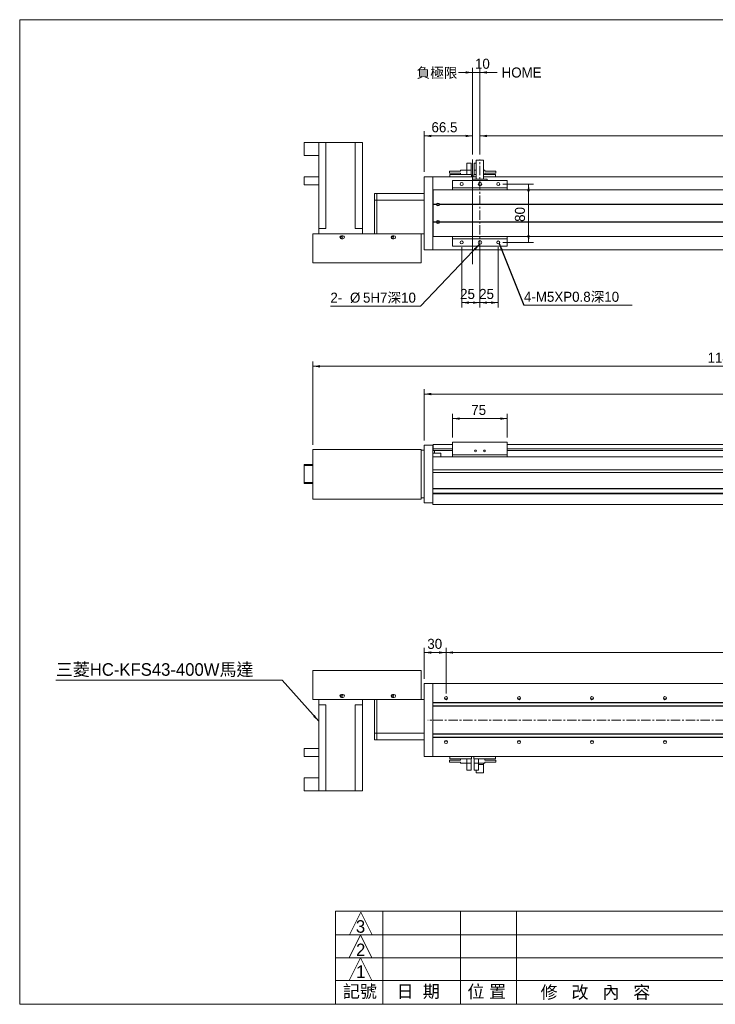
# Model space of a CAD drawing. Header units: millimetres. Extents: x 8 to 1922, y 6 to 1358.
# Tile 1 of 2: x 8 to 961, y 9 to 1358. Entities that reach past the tile are written whole.
import ezdxf

# ---------------------------------------------------------------- set-up
doc = ezdxf.new("R2010")
doc.units = ezdxf.units.MM
doc.linetypes.add('CENTERX2', pattern=[20.32, 12.7, -2.54, 2.54, -2.54])
doc.layers.add('BORDER', color=7, linetype='Continuous', lineweight=0)
doc.styles.add('SLDTEXTSTYLE0', font='swtxt.ttf', dxfattribs={"width": 0.993})
doc.styles.get("Standard").update_dxf_attribs({"font": 'swtxt.ttf'})
doc.dimstyles.new('SLDDIMSTYLE0', dxfattribs={"dimtxt": 13.448722, "dimasz": 9.75, "dimexe": 0, "dimexo": 0.0625, "dimgap": 3.362181, "dimtad": 1, "dimtoh": 1, "dimdec": 3, "dimzin": 12, "dimdsep": 46, "dimtxsty": 'SLDTEXTSTYLE0', "dimsah": 1, "dimcen": 0.09, "dimadec": 0, "dimazin": 0, "dimtfac": 1, "dimtdec": 3, "dimtofl": 0, "dimtmove": 0, "dimatfit": 3, "dimfxl": 0, "dimtolj": 1, "dimtzin": 12, "dimarcsym": 0})
doc.dimstyles.new('SLDDIMSTYLE1', dxfattribs={"dimtxt": 9.75, "dimasz": 9.75, "dimexe": 0, "dimexo": 0.0625, "dimgap": 2.4375, "dimtad": 0, "dimtih": 1, "dimtoh": 1, "dimdec": 0, "dimzin": 0, "dimdsep": 46, "dimtxsty": 'Standard', "dimsah": 1, "dimcen": 0.09, "dimadec": 0, "dimazin": 0, "dimtfac": 1, "dimtdec": 0, "dimtofl": 0, "dimtmove": 0, "dimatfit": 3, "dimfxl": 0, "dimtolj": 1, "dimtzin": 0, "dimarcsym": 0})

# ---------------------------------------------------------------- blocks, each defined once
blk = doc.blocks.new('*D2')
at = {"layer": 'BORDER'}
for p, q in [((601, 785.6), (601, 817.9)), ((601, 811.4), (676, 811.4)), ((676, 785.6), (676, 817.9))]:
    blk.add_line(p, q, dxfattribs=at)
for points in [[(601, 811.4), (610.8, 809.8), (610.8, 813)], [(676, 811.4), (666.3, 813), (666.3, 809.8)]]:
    blk.add_solid(points, dxfattribs=at)
at = {"layer": 'BORDER', "insert": (626.6, 830.2), "char_height": 13.76, "attachment_point": 1, "style": 'SLDTEXTSTYLE0'}
blk.add_mtext('75', dxfattribs=at)
blk = doc.blocks.new('*D3')
at = {"layer": 'BORDER'}
for p, q in [((562, 781.6), (562, 851.6)), ((1554, 782.6), (1554, 851.6)), ((562, 845.1), (1554, 845.1))]:
    blk.add_line(p, q, dxfattribs=at)
for points in [[(562, 845.1), (571.8, 843.4), (571.8, 846.7)], [(1554, 845.1), (1544.3, 846.7), (1544.3, 843.4)]]:
    blk.add_solid(points, dxfattribs=at)
at = {"layer": 'BORDER', "insert": (1034, 863.8), "char_height": 13.76, "attachment_point": 1, "style": 'SLDTEXTSTYLE0'}
blk.add_mtext('992', dxfattribs=at)
blk = doc.blocks.new('*D4')
at = {"layer": 'BORDER'}
for p, q in [((409.5, 775.7), (409.5, 889.6)), ((409.5, 883.1), (1554, 883.1)), ((1554, 782.6), (1554, 889.6))]:
    blk.add_line(p, q, dxfattribs=at)
for points in [[(409.5, 883.1), (419.3, 881.4), (419.3, 884.7)], [(1554, 883.1), (1544.3, 884.7), (1544.3, 881.4)]]:
    blk.add_solid(points, dxfattribs=at)
at = {"layer": 'BORDER', "insert": (950.4, 901.8), "char_height": 13.76, "attachment_point": 1, "style": 'SLDTEXTSTYLE0'}
blk.add_mtext('1144.5', dxfattribs=at)
blk = doc.blocks.new('*D5')
at = {"layer": 'BORDER'}
for p, q in [((628.5, 1285.7), (609, 1285.7)), ((628.5, 1173.1), (628.5, 1292.2)), ((628.5, 1285.7), (638.5, 1285.7)), ((638.5, 1173.1), (638.5, 1292.2)), ((638.5, 1285.7), (662.2, 1285.7))]:
    blk.add_line(p, q, dxfattribs=at)
for points in [[(628.5, 1285.7), (618.8, 1287.3), (618.8, 1284.1)], [(638.5, 1285.7), (648.3, 1284.1), (648.3, 1287.3)]]:
    blk.add_solid(points, dxfattribs=at)
at = {"layer": 'BORDER', "insert": (631.7, 1304.5), "char_height": 13.76, "attachment_point": 1, "style": 'SLDTEXTSTYLE0'}
blk.add_mtext('10', dxfattribs=at)
blk = doc.blocks.new('*D6')
at = {"layer": 'BORDER'}
for p, q in [((562, 1149.3), (562, 1205.2)), ((628.5, 1173.1), (628.5, 1205.2)), ((628.5, 1198.7), (562, 1198.7))]:
    blk.add_line(p, q, dxfattribs=at)
for points in [[(562, 1198.7), (571.8, 1197.1), (571.8, 1200.3)], [(628.5, 1198.7), (618.8, 1200.3), (618.8, 1197.1)]]:
    blk.add_solid(points, dxfattribs=at)
at = {"layer": 'BORDER', "insert": (572.1, 1217.5), "char_height": 13.76, "attachment_point": 1, "style": 'SLDTEXTSTYLE0'}
blk.add_mtext('66.5', dxfattribs=at)
blk = doc.blocks.new('*D7')
at = {"layer": 'BORDER'}
for p, q in [((638.5, 1173.1), (638.5, 1205.2)), ((1438.5, 1173.1), (1438.5, 1205.2)), ((638.5, 1198.7), (1438.5, 1198.7))]:
    blk.add_line(p, q, dxfattribs=at)
for points in [[(638.5, 1198.7), (648.3, 1197.1), (648.3, 1200.3)], [(1438.5, 1198.7), (1428.8, 1200.3), (1428.8, 1197.1)]]:
    blk.add_solid(points, dxfattribs=at)
at = {"layer": 'BORDER', "char_height": 13.76, "attachment_point": 1, "style": 'SLDTEXTSTYLE0'}
for s, insert in [('行程=', (1019.7, 1217.5)), ('800', (1069.8, 1217.5))]:
    blk.add_mtext(s, dxfattribs=dict(at, insert=insert))
blk = doc.blocks.new('*D8')
at = {"layer": 'BORDER'}
for p, q in [((613.5, 1046.3), (613.5, 963.8)), ((638.5, 1016.4), (638.5, 963.8)), ((613.5, 970.3), (638.5, 970.3))]:
    blk.add_line(p, q, dxfattribs=at)
for points in [[(613.5, 970.3), (623.3, 968.7), (623.3, 971.9)], [(638.5, 970.3), (628.8, 971.9), (628.8, 968.7)]]:
    blk.add_solid(points, dxfattribs=at)
at = {"layer": 'BORDER', "insert": (611.3, 989.1), "char_height": 13.76, "attachment_point": 1, "style": 'SLDTEXTSTYLE0'}
blk.add_mtext('25', dxfattribs=at)
blk = doc.blocks.new('*D10')
at = {"layer": 'BORDER'}
for p, q in [((638.5, 1046.3), (638.5, 963.8)), ((663.5, 1046.3), (663.5, 963.8)), ((663.5, 970.3), (638.5, 970.3))]:
    blk.add_line(p, q, dxfattribs=at)
for points in [[(638.5, 970.3), (648.3, 968.7), (648.3, 971.9)], [(663.5, 970.3), (653.8, 971.9), (653.8, 968.7)]]:
    blk.add_solid(points, dxfattribs=at)
at = {"layer": 'BORDER', "insert": (637.4, 989.1), "char_height": 13.76, "attachment_point": 1, "style": 'SLDTEXTSTYLE0'}
blk.add_mtext('25', dxfattribs=at)
blk = doc.blocks.new('*D11')
at = {"layer": 'BORDER'}
for p, q in [((670, 1132.8), (711.7, 1132.8)), ((705.2, 1132.8), (705.2, 1052.8)), ((670, 1052.8), (711.7, 1052.8))]:
    blk.add_line(p, q, dxfattribs=at)
for points in [[(705.2, 1132.8), (703.5, 1123), (706.8, 1123)], [(705.2, 1052.8), (706.8, 1062.5), (703.5, 1062.5)]]:
    blk.add_solid(points, dxfattribs=at)
at = {"layer": 'BORDER', "insert": (686.4, 1081), "char_height": 13.76, "attachment_point": 1, "rotation": 90, "style": 'SLDTEXTSTYLE0'}
blk.add_mtext('80', dxfattribs=at)
blk = doc.blocks.new('SW_NOTE_2')
at = {"layer": 'BORDER', "color": 0}
for p, q in [((0, 0), (148.4, 0)), ((148.4, 0), (0, 0)), ((0, 0), (148.4, 0)), ((148.4, 0), (0, 0)), ((0, 0), (148.4, 0)), ((148.4, 0), (0, 0))]:
    blk.add_line(p, q, dxfattribs=at)
at = {"layer": 'BORDER', "color": 0, "insert": (0, 18.6, 102.6), "char_height": 13.758, "attachment_point": 1, "style": 'SLDTEXTSTYLE0'}
blk.add_mtext('4-M5XP0.8深10', dxfattribs=at)
blk = doc.blocks.new('SW_NOTE_3')
at = {"layer": 'BORDER', "color": 0}
for p, q in [((-123.6, 0), (0, 0)), ((0, 0), (-123.6, 0)), ((-123.6, 0), (0, 0)), ((0, 0), (-123.6, 0)), ((-123.6, 0), (0, 0)), ((0, 0), (-123.6, 0))]:
    blk.add_line(p, q, dxfattribs=at)
at = {"layer": 'BORDER', "color": 0, "char_height": 13.76, "attachment_point": 1, "style": 'SLDTEXTSTYLE0'}
for s, insert in [('2-', (-123.6, 18.6, 102.6)), ('%%c', (-96.7, 18.6, 102.6)), ('5H7深10', (-78.9, 18.6, 102.6))]:
    blk.add_mtext(s, dxfattribs=dict(at, insert=insert))
blk = doc.blocks.new('*D15')
at = {"layer": 'BORDER'}
for p, q in [((562, 454.9), (562, 497.4)), ((562, 490.9), (592, 490.9)), ((592, 434.9), (592, 497.4))]:
    blk.add_line(p, q, dxfattribs=at)
for points in [[(562, 490.9), (571.8, 489.3), (571.8, 492.5)], [(592, 490.9), (582.3, 492.5), (582.3, 489.3)]]:
    blk.add_solid(points, dxfattribs=at)
at = {"layer": 'BORDER', "insert": (566.4, 509.7), "char_height": 13.76, "attachment_point": 1, "style": 'SLDTEXTSTYLE0'}
blk.add_mtext('30', dxfattribs=at)
blk = doc.blocks.new('*D18')
at = {"layer": 'BORDER'}
for p, q in [((592, 434.9), (592, 497.4)), ((1492, 490.9), (592, 490.9)), ((1492, 434.9), (1492, 497.4))]:
    blk.add_line(p, q, dxfattribs=at)
for points in [[(592, 490.9), (601.8, 489.3), (601.8, 492.5)], [(1492, 490.9), (1482.3, 492.5), (1482.3, 489.3)]]:
    blk.add_solid(points, dxfattribs=at)
at = {"layer": 'BORDER', "char_height": 13.76, "attachment_point": 1, "style": 'SLDTEXTSTYLE0'}
for s, insert in [('100X9=', (988.2, 509.7)), ('900', (1060, 509.7))]:
    blk.add_mtext(s, dxfattribs=dict(at, insert=insert))
blk = doc.blocks.new('SW_NOTE_5')
at = {"layer": 'BORDER', "color": 0}
for p, q in [((-310.3, 0), (0, 0)), ((0, 0), (-310.3, 0)), ((-310.3, 0), (0, 0)), ((0, 0), (-310.3, 0)), ((-310.3, 0), (0, 0)), ((0, 0), (-310.3, 0))]:
    blk.add_line(p, q, dxfattribs=at)
at = {"layer": 'BORDER', "color": 0, "insert": (-310.3, 23.3, -39.1), "char_height": 17.198, "attachment_point": 1, "style": 'SLDTEXTSTYLE0'}
blk.add_mtext('三菱HC-KFS43-400W馬達', dxfattribs=at)

msp = doc.modelspace()

# ---------------------------------------------------------------- linework, layer by layer
at = {"color": 7, "linetype": 'Continuous', "lineweight": 15}
for p, q in [((397.5326, 1171.797), (397.5326, 1189.797)), ((397.5326, 1189.797), (417.5326, 1189.797)), ((417.5326, 1071.797), (417.5326, 1189.797)), ((417.5326, 1189.797), (422.5326, 1189.797)), ((422.5326, 1189.797), (427.5326, 1189.797)), ((427.5326, 1071.797), (427.5326, 1189.797)), ((467.5326, 1189.797), (427.5326, 1189.797)), ((467.5326, 1071.797), (467.5326, 1189.797)), ((472.5326, 1189.797), (467.5326, 1189.797)), ((477.5326, 1189.797), (472.5326, 1189.797)), ((477.5326, 1071.797), (477.5326, 1189.797)), ((397.5326, 1171.797), (417.5326, 1171.797)), ((620.4076, 1151.997), (620.4076, 1161.297)), ((620.4076, 1161.297), (626.6576, 1161.297)), ((626.6576, 1161.297), (626.6576, 1151.997)), ((633.5326, 1161.297), (630.4076, 1161.297)), ((630.4076, 1151.997), (630.4076, 1161.297)), ((633.5326, 1165.297), (643.5326, 1165.297)), ((633.5326, 1165.297), (633.5326, 1139.297)), ((643.5326, 1165.297), (643.5326, 1139.297)), ((596.6576, 1147.5425), (596.6576, 1150.3856)), ((596.6576, 1150.3856), (611.6576, 1150.3856)), ((596.6576, 1147.5425), (611.6576, 1147.5425)), ((611.6576, 1150.3856), (611.6576, 1151.997)), ((620.4076, 1151.997), (611.6576, 1151.997)), ((611.6576, 1145.797), (611.6576, 1147.5425)), ((620.4076, 1145.797), (620.4076, 1151.997)), ((620.4076, 1151.997), (626.6576, 1151.997)), ((626.6576, 1145.797), (626.6576, 1151.997)), ((633.5326, 1151.997), (630.4076, 1151.997)), ((630.4076, 1151.997), (630.4076, 1145.797)), ((643.5326, 1151.997), (645.4076, 1151.997)), ((645.4076, 1150.3856), (645.4076, 1151.997)), ((660.4076, 1150.3856), (645.4076, 1150.3856)), ((660.4076, 1147.5425), (645.4076, 1147.5425)), ((645.4076, 1145.797), (645.4076, 1147.5425)), ((660.4076, 1150.3856), (660.4076, 1147.5425)), ((397.5326, 1131.797), (397.5326, 1142.797)), ((397.5326, 1142.797), (417.5326, 1142.797)), ((562.0326, 1142.797), (574.0326, 1142.797)), ((562.0326, 1137.797), (562.0326, 1142.797)), ((562.0326, 1047.797), (562.0326, 1137.797)), ((574.0326, 1142.797), (574.0326, 1137.797)), ((633.5326, 1142.797), (574.0326, 1142.797)), ((574.0326, 1047.797), (574.0326, 1137.797)), ((597.0326, 1142.797), (597.0326, 1145.797)), ((597.0326, 1145.797), (599.0326, 1145.797)), ((599.0326, 1145.797), (625.0326, 1145.797)), ((676.0326, 1137.797), (601.0326, 1137.797)), ((601.0326, 1137.797), (601.0326, 1127.797)), ((625.0326, 1145.797), (627.0326, 1145.797)), ((627.0326, 1145.797), (627.0326, 1142.797)), ((628.5326, 1137.797), (628.5326, 1139.297)), ((628.5326, 1139.297), (629.0326, 1139.297)), ((648.0326, 1139.297), (629.0326, 1139.297)), ((630.0326, 1142.797), (630.0326, 1145.797)), ((630.0326, 1145.797), (632.0326, 1145.797)), ((633.5326, 1145.797), (632.0326, 1145.797)), ((658.0326, 1145.797), (643.5326, 1145.797)), ((1539.0326, 1142.797), (643.5326, 1142.797)), ((648.0326, 1139.297), (648.5326, 1139.297)), ((648.5326, 1139.297), (648.5326, 1137.797)), ((658.0326, 1145.797), (660.0326, 1145.797)), ((660.0326, 1145.797), (660.0326, 1142.797)), ((676.0326, 1127.797), (676.0326, 1137.797)), ((397.5326, 1131.797), (417.5326, 1131.797)), ((494.0326, 1110.797), (494.0326, 1119.797)), ((494.0326, 1119.797), (497.0326, 1119.797)), ((497.0326, 1119.797), (562.0326, 1119.797)), ((497.0326, 1119.797), (497.0326, 1110.797)), ((574.2826, 1123.797), (574.0326, 1123.797)), ((574.2826, 1122.797), (574.0326, 1122.797)), ((574.0326, 1121.797), (574.2826, 1121.797)), ((574.2826, 1120.797), (574.0326, 1120.797)), ((574.2826, 1124.797), (1552.7826, 1124.797)), ((574.2826, 1124.628), (574.2826, 1124.797)), ((574.2826, 1124.628), (574.2826, 1115.165)), ((601.0326, 1127.797), (676.0326, 1127.797)), ((601.0326, 1127.797), (601.0326, 1124.797)), ((676.0326, 1124.797), (676.0326, 1127.797)), ((497.0326, 1110.797), (494.0326, 1110.797)), ((494.0326, 1064.797), (494.0326, 1110.797)), ((494.0326, 1110.797), (497.0326, 1110.797)), ((497.0326, 1110.797), (562.0326, 1110.797)), ((497.0326, 1110.797), (497.0326, 1064.797)), ((497.0326, 1110.797), (562.0326, 1110.797)), ((574.0326, 1108.797), (574.2826, 1108.797)), ((574.0326, 1108.297), (574.2826, 1108.297)), ((574.2826, 1112.5182), (574.2826, 1115.165)), ((574.2826, 1112.5182), (574.2826, 1105.047)), ((574.2826, 1105.047), (579.0483, 1105.047)), ((574.2826, 1104.797), (574.2826, 1105.047)), ((574.2826, 1104.797), (579.0326, 1104.797)), ((574.2826, 1104.547), (574.2826, 1104.797)), ((574.2826, 1104.547), (579.0483, 1104.547)), ((574.2826, 1104.547), (574.2826, 1081.047)), ((583.0169, 1105.047), (1544.0483, 1105.047)), ((583.0169, 1104.547), (1544.0483, 1104.547)), ((583.0326, 1104.797), (1544.0326, 1104.797)), ((574.2826, 1081.047), (579.0483, 1081.047)), ((574.2826, 1080.797), (574.2826, 1081.047)), ((574.2826, 1080.797), (579.0326, 1080.797)), ((574.2826, 1080.547), (574.2826, 1080.797)), ((574.2826, 1080.547), (579.0483, 1080.547)), ((574.2826, 1080.547), (574.2826, 1073.0757)), ((583.0169, 1081.047), (1544.0483, 1081.047)), ((583.0169, 1080.547), (1544.0483, 1080.547)), ((583.0326, 1080.797), (1544.0326, 1080.797)), ((417.5326, 1064.797), (417.5326, 1071.797)), ((417.5326, 1071.797), (422.5326, 1071.797)), ((422.5326, 1071.797), (427.5326, 1071.797)), ((472.5326, 1071.797), (467.5326, 1071.797)), ((472.5326, 1071.797), (477.5326, 1071.797)), ((477.5326, 1071.797), (477.5326, 1064.797)), ((574.2826, 1077.297), (574.0326, 1077.297)), ((574.2826, 1076.797), (574.0326, 1076.797)), ((574.2826, 1070.429), (574.2826, 1073.0757)), ((574.2826, 1070.429), (574.2826, 1060.966)), ((409.5326, 1024.797), (409.5326, 1064.797)), ((557.9326, 1064.797), (409.5326, 1064.797)), ((448.7326, 1061.797), (450.7326, 1061.797)), ((450.7326, 1057.797), (448.7326, 1057.797)), ((518.7326, 1061.797), (520.7326, 1061.797)), ((520.7326, 1057.797), (518.7326, 1057.797)), ((557.9326, 1024.797), (557.9326, 1064.797)), ((562.0326, 1064.797), (557.9326, 1064.797)), ((574.0326, 1064.797), (574.2826, 1064.797)), ((574.2826, 1063.797), (574.0326, 1063.797)), ((574.2826, 1062.797), (574.0326, 1062.797)), ((574.2826, 1061.797), (574.0326, 1061.797)), ((574.2826, 1060.797), (574.2826, 1060.966)), ((1552.7826, 1060.797), (574.2826, 1060.797)), ((601.0326, 1060.797), (601.0326, 1057.797)), ((676.0326, 1057.797), (601.0326, 1057.797)), ((601.0326, 1057.797), (601.0326, 1047.797)), ((676.0326, 1057.797), (676.0326, 1060.797)), ((676.0326, 1047.797), (676.0326, 1057.797)), ((562.0326, 1042.797), (562.0326, 1047.797)), ((574.0326, 1042.797), (562.0326, 1042.797)), ((574.0326, 1047.797), (574.0326, 1042.797)), ((1539.0326, 1042.797), (574.0326, 1042.797)), ((601.0326, 1047.797), (676.0326, 1047.797)), ((557.9326, 1024.797), (409.5326, 1024.797)), ((409.5326, 769.1658), (409.5326, 701.1658)), ((557.9326, 769.1658), (409.5326, 769.1658)), ((557.9326, 701.1658), (557.9326, 769.1658)), ((562.0326, 775.0658), (574.0326, 775.0658)), ((562.0326, 770.0658), (562.0326, 775.0658)), ((562.0326, 701.0658), (562.0326, 770.0658)), ((574.0326, 775.0658), (574.0326, 770.0658)), ((574.0326, 701.0658), (574.0326, 770.0658)), ((574.2826, 775.7158), (601.0326, 775.7158)), ((574.2826, 775.3591), (574.2826, 775.7158)), ((574.2826, 775.3591), (574.2826, 771.7981)), ((574.2826, 771.5283), (574.2826, 771.7981)), ((574.2826, 771.5283), (574.2826, 770.2158)), ((601.0326, 770.2158), (574.2826, 770.2158)), ((574.2826, 768.0658), (574.2826, 770.2158)), ((601.0326, 779.0658), (676.0326, 779.0658)), ((601.0326, 779.0658), (601.0326, 761.5658)), ((676.0326, 761.5658), (676.0326, 779.0658)), ((676.0326, 775.7158), (1552.7826, 775.7158)), ((1552.7826, 770.2158), (676.0326, 770.2158)), ((562.0326, 768.0658), (557.9326, 768.0658)), ((585.0326, 764.0658), (574.0326, 764.0658)), ((1539.0326, 759.0658), (574.0326, 759.0658)), ((574.2826, 767.5658), (574.2826, 768.0658)), ((601.0326, 767.5658), (574.2826, 767.5658)), ((576.0326, 764.0658), (576.0326, 767.5658)), ((585.0326, 764.0658), (585.0326, 759.0658)), ((601.0326, 761.5658), (676.0326, 761.5658)), ((601.0326, 761.5658), (601.0326, 759.0658)), ((1552.7826, 767.5658), (676.0326, 767.5658)), ((676.0326, 761.5658), (676.0326, 759.0658)), ((397.5326, 747.0658), (397.5326, 748.5658)), ((397.5326, 748.5658), (409.5326, 748.5658)), ((397.5326, 724.0658), (397.5326, 747.0658)), ((397.5326, 747.0658), (409.5326, 747.0658)), ((574.0326, 754.0658), (574.0326, 741.0658)), ((1528.5959, 741.0658), (574.0326, 741.0658)), ((574.0326, 737.5658), (574.0326, 715.5658)), ((1528.5959, 737.5658), (574.0326, 737.5658)), ((397.5326, 724.0658), (409.5326, 724.0658)), ((397.5326, 722.5658), (397.5326, 724.0658)), ((397.5326, 722.5658), (409.5326, 722.5658)), ((1539.0326, 715.5658), (574.0326, 715.5658)), ((1539.0326, 715.0658), (574.0326, 715.0658)), ((557.9326, 703.0658), (562.0326, 703.0658)), ((1539.0326, 709.0658), (574.0326, 709.0658)), ((1539.0326, 708.5658), (574.0326, 708.5658)), ((574.0326, 708.5658), (574.0326, 698.5658)), ((409.5326, 701.1658), (557.9326, 701.1658)), ((562.0326, 696.0658), (562.0326, 701.0658)), ((574.0326, 696.0658), (562.0326, 696.0658)), ((574.0326, 698.5658), (574.0326, 693.5658)), ((1539.0326, 693.5658), (574.0326, 693.5658)), ((409.5326, 466.3753), (409.5326, 426.3753)), ((409.5326, 466.3753), (557.9326, 466.3753)), ((557.9326, 466.3753), (557.9326, 426.3753)), ((562.0326, 448.3753), (574.0326, 448.3753)), ((562.0326, 443.3753), (562.0326, 448.3753)), ((1539.0326, 448.3753), (574.0326, 448.3753)), ((574.0326, 448.3753), (574.0326, 443.3753)), ((450.7326, 433.3753), (448.7326, 433.3753)), ((520.7326, 433.3753), (518.7326, 433.3753)), ((562.0326, 353.3753), (562.0326, 443.3753)), ((574.0326, 422.4753), (574.0326, 443.3753)), ((409.5326, 426.3753), (557.9326, 426.3753)), ((417.5326, 419.3753), (417.5326, 426.3753)), ((422.5326, 419.3753), (417.5326, 419.3753)), ((417.5326, 419.3753), (417.5326, 301.3753)), ((422.5326, 419.3753), (427.5326, 419.3753)), ((427.5326, 419.3753), (427.5326, 301.3753)), ((448.7326, 429.3753), (450.7326, 429.3753)), ((472.5326, 419.3753), (467.5326, 419.3753)), ((467.5326, 419.3753), (467.5326, 301.3753)), ((477.5326, 419.3753), (472.5326, 419.3753)), ((477.5326, 426.3753), (477.5326, 419.3753)), ((477.5326, 419.3753), (477.5326, 301.3753)), ((494.0326, 380.3753), (494.0326, 426.3753)), ((497.0326, 426.3753), (497.0326, 380.3753)), ((518.7326, 429.3753), (520.7326, 429.3753)), ((557.9326, 426.3753), (562.0326, 426.3753)), ((1539.0326, 422.4753), (574.0326, 422.4753)), ((574.0326, 422.4753), (574.0326, 421.8753)), ((1539.0326, 421.8753), (574.0326, 421.8753)), ((574.0326, 421.8753), (574.0326, 417.8753)), ((590.186, 427.3753), (593.8792, 427.3753)), ((690.186, 427.3753), (693.8792, 427.3753)), ((790.186, 427.3753), (793.8792, 427.3753)), ((890.186, 427.3753), (893.8792, 427.3753)), ((1539.0326, 417.8753), (574.0326, 417.8753)), ((574.0326, 417.8753), (574.0326, 417.2753)), ((574.0326, 417.2753), (1539.0326, 417.2753)), ((574.0326, 379.4753), (574.0326, 417.2753)), ((494.0326, 371.3753), (494.0326, 380.3753)), ((494.0326, 380.3753), (497.0326, 380.3753)), ((497.0326, 380.3753), (494.0326, 380.3753)), ((497.0326, 380.3753), (497.0326, 371.3753)), ((562.0326, 380.3753), (497.0326, 380.3753)), ((562.0326, 380.3753), (497.0326, 380.3753)), ((1539.0326, 379.4753), (574.0326, 379.4753)), ((574.0326, 379.4753), (574.0326, 378.8753)), ((1539.0326, 378.8753), (574.0326, 378.8753)), ((574.0326, 378.8753), (574.0326, 374.8753)), ((497.0326, 371.3753), (494.0326, 371.3753)), ((562.0326, 371.3753), (497.0326, 371.3753)), ((1539.0326, 374.8753), (574.0326, 374.8753)), ((574.0326, 374.8753), (574.0326, 374.2753)), ((574.0326, 374.2753), (1539.0326, 374.2753)), ((574.0326, 353.3753), (574.0326, 374.2753)), ((593.8792, 369.3753), (590.186, 369.3753)), ((693.8792, 369.3753), (690.186, 369.3753)), ((793.8792, 369.3753), (790.186, 369.3753)), ((893.8792, 369.3753), (890.186, 369.3753)), ((397.5326, 348.3753), (397.5326, 359.3753)), ((397.5326, 359.3753), (417.5326, 359.3753)), ((562.0326, 348.3753), (562.0326, 353.3753)), ((574.0326, 353.3753), (574.0326, 348.3753)), ((397.5326, 348.3753), (417.5326, 348.3753)), ((574.0326, 348.3753), (562.0326, 348.3753)), ((1539.0326, 348.3753), (574.0326, 348.3753)), ((596.6576, 340.7867), (596.6576, 343.6298)), ((596.6576, 343.6298), (611.6576, 343.6298)), ((596.6576, 340.7867), (611.6576, 340.7867)), ((597.0326, 345.3753), (597.0326, 348.3753)), ((599.0326, 345.3753), (597.0326, 345.3753)), ((599.0326, 345.3753), (625.0326, 345.3753)), ((611.6576, 345.3753), (611.6576, 343.6298)), ((611.6576, 340.7867), (611.6576, 339.1753)), ((620.4076, 339.1753), (611.6576, 339.1753)), ((620.4076, 345.3753), (620.4076, 339.1753)), ((620.4076, 339.1753), (626.6576, 339.1753)), ((620.4076, 329.8753), (620.4076, 339.1753)), ((626.5939, 345.3753), (625.0326, 345.3753)), ((626.5939, 345.3753), (626.6576, 345.3753)), ((627.0326, 345.3753), (626.6576, 345.3753)), ((626.6576, 339.1753), (626.6576, 345.3753)), ((626.6576, 339.1753), (626.6576, 329.8753)), ((627.0326, 348.3753), (627.0326, 345.3753)), ((630.0326, 345.3753), (630.0326, 348.3753)), ((630.4076, 345.3753), (630.0326, 345.3753)), ((630.4714, 345.3753), (630.4076, 345.3753)), ((630.4076, 345.3753), (630.4076, 339.1753)), ((636.6576, 339.1753), (630.4076, 339.1753)), ((630.4076, 329.8753), (630.4076, 339.1753)), ((632.0326, 345.3753), (630.4714, 345.3753)), ((658.0326, 345.3753), (632.0326, 345.3753)), ((636.6576, 345.3753), (636.6576, 339.1753)), ((636.6576, 339.1753), (645.4076, 339.1753)), ((636.6576, 339.1753), (636.6576, 329.8753)), ((636.6576, 337.3753), (643.0326, 337.3753)), ((643.5326, 336.8753), (643.5326, 339.1753)), ((645.4076, 345.3753), (645.4076, 343.6298)), ((660.4076, 343.6298), (645.4076, 343.6298)), ((660.4076, 340.7867), (645.4076, 340.7867)), ((645.4076, 340.7867), (645.4076, 339.1753)), ((660.0326, 345.3753), (658.0326, 345.3753)), ((660.0326, 348.3753), (660.0326, 345.3753)), ((660.4076, 343.6298), (660.4076, 340.7867)), ((620.4076, 329.8753), (626.6576, 329.8753)), ((636.6576, 329.8753), (630.4076, 329.8753)), ((633.5326, 329.8753), (633.5326, 325.8753)), ((633.5326, 325.8753), (643.5326, 325.8753)), ((643.5326, 325.8753), (643.5326, 336.8753)), ((397.5326, 319.3753), (417.5326, 319.3753)), ((397.5326, 301.3753), (397.5326, 319.3753)), ((397.5326, 301.3753), (417.5326, 301.3753)), ((417.5326, 301.3753), (422.5326, 301.3753)), ((422.5326, 301.3753), (427.5326, 301.3753)), ((427.5326, 301.3753), (467.5326, 301.3753)), ((472.5326, 301.3753), (467.5326, 301.3753)), ((477.5326, 301.3753), (472.5326, 301.3753))]:
    msp.add_line(p, q, dxfattribs=at)
for centre, radius in [((613.5326, 1132.797), 2.1), ((638.5326, 1132.797), 2.5), ((663.5326, 1132.797), 2.1), ((581.0326, 1104.797), 1.3), ((581.0326, 1080.797), 1.3), ((449.0326, 1059.797), 1.3), ((519.0326, 1059.797), 1.3), ((613.5326, 1052.797), 2.1), ((638.5326, 1052.797), 2.5), ((663.5326, 1052.797), 2.1), ((632.5326, 767.0658), 1.3), ((644.5326, 767.0658), 1.3), ((449.0326, 431.3753), 1.3), ((519.0326, 431.3753), 1.3), ((592.0326, 428.3753), 2.1), ((692.0326, 428.3753), 2.1), ((792.0326, 428.3753), 2.1), ((892.0326, 428.3753), 2.1), ((592.0326, 368.3753), 2.1), ((692.0326, 368.3753), 2.1), ((792.0326, 368.3753), 2.1), ((892.0326, 368.3753), 2.1)]:
    msp.add_circle(centre, radius, dxfattribs=at)
for centre, radius, start, end in [((581.0326, 1104.797), 2, 7.1807558, 172.8192442), ((581.0326, 1104.797), 2, 172.8192442, 180), ((581.0326, 1104.797), 2, 180, 187.1807558), ((581.0326, 1104.797), 2, 187.1807558, 352.8192442), ((581.0326, 1104.797), 2, 0, 7.1807558), ((581.0326, 1104.797), 2, 352.8192442, 0), ((581.0326, 1080.797), 2, 172.8192442, 180), ((581.0326, 1080.797), 2, 180, 187.1807558), ((581.0326, 1080.797), 2, 7.1807558, 172.8192442), ((581.0326, 1080.797), 2, 187.1807558, 352.8192442), ((581.0326, 1080.797), 2, 0, 7.1807558), ((581.0326, 1080.797), 2, 352.8192442, 0), ((448.7326, 1059.797), 2, 90, 270), ((450.7326, 1059.797), 2, 270, 90), ((518.7326, 1059.797), 2, 90, 270), ((520.7326, 1059.797), 2, 270, 90), ((577.0326, 770.5658), 3, 156.4435357, 180), ((448.7326, 431.3753), 2, 90, 270), ((450.7326, 431.3753), 2, 270, 90), ((518.7326, 431.3753), 2, 90, 270), ((520.7326, 431.3753), 2, 270, 90), ((643.0326, 336.8753), 0.5, 0, 90)]:
    msp.add_arc(centre, radius, start, end, dxfattribs=at)
at = {"layer": 'BORDER', "color": 7}
for p, q in [((1922.4425, 1357.973), (7.8633, 1357.973)), ((7.8633, 1357.973), (7.8633, 8.9477)), ((440.6554, 136.4959), (1142.6554, 136.4959)), ((475.1976, 135.27), (459.5606, 103.9959)), ((490.8347, 103.9959), (475.1976, 135.27)), ((440.6554, 103.9959), (1142.6554, 103.9959)), ((474.8766, 103.9959), (459.2396, 72.7218)), ((459.5606, 103.9959), (490.8347, 103.9959)), ((490.5137, 72.7218), (474.8766, 103.9959)), ((440.6554, 72.7218), (1142.6554, 72.7218)), ((474.8766, 72.7218), (459.2396, 41.4477)), ((459.2396, 72.7218), (490.5137, 72.7218)), ((490.5137, 41.4477), (474.8766, 72.7218)), ((440.6554, 41.4477), (1142.6554, 41.4477)), ((459.2396, 41.4477), (490.5137, 41.4477)), ((7.8633, 8.9477), (1922.4425, 8.9477))]:
    msp.add_line(p, q, dxfattribs=at)
at = {"layer": 'BORDER'}
for p, q in [((628.5326, 1022.9063), (628.5326, 1166.6318)), ((440.6554, 136.4959), (440.6554, 8.9477)), ((505.6554, 136.4959), (505.6554, 8.9477)), ((612.0267, 136.4959), (612.0267, 8.9477)), ((688.7672, 136.4959), (688.7672, 8.9477))]:
    msp.add_line(p, q, dxfattribs=at)
at = {"layer": 'BORDER', "linetype": 'CENTERX2'}
msp.add_line((638.5326, 1022.9063), (638.5326, 1166.6318), dxfattribs=at)
at = {"layer": 'BORDER', "linetype": 'CENTERX2', "lineweight": 0}
msp.add_line((1542.836, 398.3753), (567.2211, 398.3753), dxfattribs=at)

# ---------------------------------------------------------------- block references
at = {"layer": 'BORDER'}
for name, p in [('SW_NOTE_3', (557.1771, 965.4416)), ('SW_NOTE_2', (698.8584, 966.6243)), ('SW_NOTE_5', (367.6576, 452.9842))]:
    msp.add_blockref(name, p, dxfattribs=at)

# ---------------------------------------------------------------- texts
at = {"layer": 'BORDER', "attachment_point": 1, "style": 'SLDTEXTSTYLE0'}
for s, insert, char_height in [('負極限', (551.7203, 1292.1372), 13.75833), ('HOME', (668.2119, 1292.5163), 13.75833), ('3', (468.5255, 124.1883), 17.1979), ('2', (468.7336, 92.1321), 17.1979), ('1', (468.9751, 62.3159), 17.1979), ('記號', (450.7396, 35.225), 17.19792), ('日  期', (524.2544, 35.225), 17.19792), ('位 置', (621.3587, 35.0098), 17.19792), ('修   改   內   容', (721.6078, 34.072), 17.197917)]:
    msp.add_mtext(s, dxfattribs=dict(at, insert=insert, char_height=char_height))

# ---------------------------------------------------------------- dimensions: what is measured, and where the dimension line sits
at = {"layer": 'BORDER'}
for base, p1, p2, picture, middle in [((638.5326, 1285.7013), (628.5326, 1166.6318), (638.5326, 1166.6318), '*D5', (641.7822, 1285.7013)), ((562.0326, 1198.6849), (628.5326, 1166.6318), (562.0326, 1142.797), '*D6', (594.5105, 1198.6849)), ((638.5326, 970.297), (613.5326, 1052.797), (638.5326, 1022.9063), '*D8', (624.7441, 970.297)), ((638.5326, 970.297), (663.5326, 1052.797), (638.5326, 1052.797), '*D10', (650.822, 970.297)), ((1554.0326, 883.0658), (409.5326, 769.1658), (1554.0326, 776.0658), '*D4', (981.7826, 883.0658)), ((1554.0326, 845.0658), (562.0326, 775.0658), (1554.0326, 776.0658), '*D3', (1054.1506, 845.0658)), ((676.0326, 811.4069), (601.0326, 779.0658), (676.0326, 779.0658), '*D2', (640.0371, 811.4069)), ((592.0326, 490.894), (562.0326, 448.3753), (592.0326, 428.3753), '*D15', (578.6802, 490.894))]:
    dim = msp.add_linear_dim(base=base, p1=p1, p2=p2, dimstyle='SLDDIMSTYLE0', dxfattribs=at)
    dim.commit()
    dim.dimension.update_dxf_attribs({"geometry": picture, "text_midpoint": middle, "dimtype": 160})
for base, p1, p2, text, picture, middle in [((1438.5326, 1198.6849), (638.5326, 1166.6318), (1438.5326, 1166.6318), '行程=<>', '*D7', (1062.7181, 1198.6849)), ((592.0326, 490.894), (1492.0326, 428.3753), (592.0326, 428.3753), '100X9=<>', '*D18', (1042.0326, 490.894))]:
    dim = msp.add_linear_dim(base=base, p1=p1, p2=p2, text=text, dimstyle='SLDDIMSTYLE0', dxfattribs=at)
    dim.commit()
    dim.dimension.update_dxf_attribs({"geometry": picture, "text_midpoint": middle, "dimtype": 160})
dim = msp.add_linear_dim(base=(705.1736, 1052.797), p1=(663.5326, 1132.797), p2=(663.5326, 1052.797), angle=90, dimstyle='SLDDIMSTYLE0', dxfattribs=at)
dim.commit()
dim.dimension.update_dxf_attribs({"geometry": '*D11', "text_midpoint": (705.1736, 1093.3716), "dimtype": 160})

# ---------------------------------------------------------------- leaders
for points in [[(638.0886, 1050.3367), (557.1771, 965.4416)], [(664.9833, 1051.2786), (698.8584, 966.6243)], [(417.5326, 396.8226), (367.6576, 452.9842)]]:
    msp.add_leader(points, dimstyle='SLDDIMSTYLE1', dxfattribs=at)

doc.saveas('drawing.dxf')
